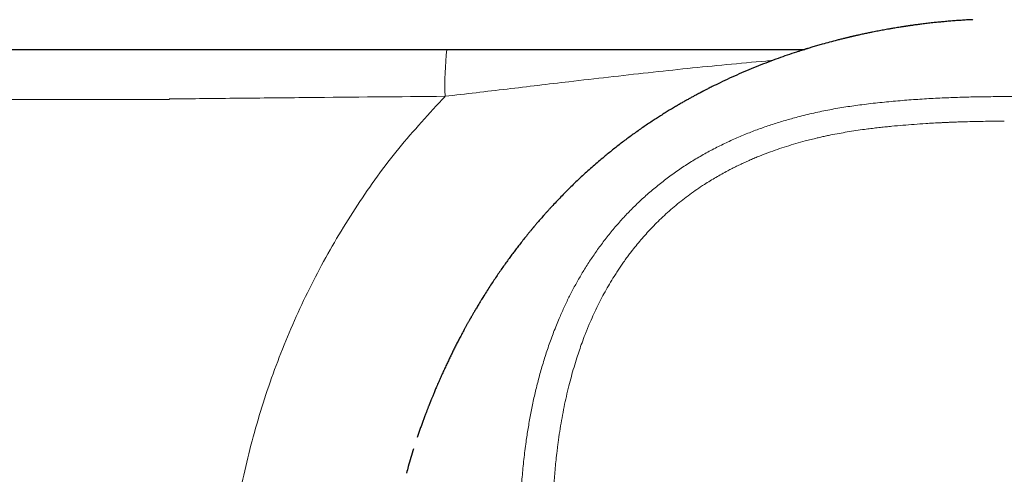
# Model space of a CAD drawing. Header units: millimetres. Extents: x 8 to 693, y 12 to 484.
# Tile 10 of 46: x 322 to 362, y 274 to 292. Entities that reach past the tile are written whole.
import ezdxf

# ---------------------------------------------------------------- set-up
doc = ezdxf.new("R2010")
doc.units = ezdxf.units.MM

msp = doc.modelspace()

# ---------------------------------------------------------------- linework, layer by layer
at = {"color": 7, "linetype": 'Continuous', "lineweight": 30}
msp.add_line((277.766, 290.942), (328.189, 290.942), dxfattribs=at)
at = {"color": 252, "linetype": 'Continuous', "lineweight": 0}
msp.add_line((328.093, 288.942), (277.581, 288.942), dxfattribs=at)
msp.add_arc((353.655, 289.503), 14.531, 174.3156, 181.7174, dxfattribs=at)
at = {"color": 7, "linetype": 'Continuous', "lineweight": 30}
for points, knots in [([(360.235, 292.136), (360.231, 292.135), (360.15, 292.132), (359.995, 292.123), (359.766, 292.109), (359.538, 292.093), (359.313, 292.075), (359.098, 292.056), (358.893, 292.036), (358.721, 292.019), (358.579, 292.003), (358.466, 291.99), (358.357, 291.978), (358.252, 291.965), (358.152, 291.952), (358.057, 291.94), (357.969, 291.928), (357.892, 291.918), (357.825, 291.908), (357.767, 291.9), (357.717, 291.893), (357.673, 291.887), (357.636, 291.881), (357.605, 291.877), (357.582, 291.873), (357.561, 291.87), (357.54, 291.867), (357.512, 291.863), (357.478, 291.858), (357.437, 291.851), (357.389, 291.844), (357.318, 291.833), (357.228, 291.818), (357.123, 291.801), (357.012, 291.782), (356.896, 291.762), (356.777, 291.741), (356.666, 291.721), (356.56, 291.701), (356.456, 291.681), (356.348, 291.66), (356.231, 291.637), (356.124, 291.615), (356.027, 291.595), (355.943, 291.577), (355.855, 291.559), (355.767, 291.539), (355.685, 291.521), (355.613, 291.505), (355.551, 291.491), (355.503, 291.48), (355.468, 291.472), (355.445, 291.467), (355.423, 291.462), (355.405, 291.457), (355.391, 291.454), (355.382, 291.452), (355.376, 291.451), (355.369, 291.449), (355.361, 291.447), (355.347, 291.444), (355.325, 291.439), (355.294, 291.431), (355.256, 291.422), (355.211, 291.411), (355.159, 291.399), (355.101, 291.385), (355.035, 291.368), (354.964, 291.351), (354.889, 291.332), (354.738, 291.293), (354.513, 291.233), (354.282, 291.17), (354.121, 291.124), (354.028, 291.097), (353.937, 291.07), (353.849, 291.044), (353.767, 291.02), (353.693, 290.997), (353.638, 290.98), (353.601, 290.969), (353.581, 290.963), (353.566, 290.958), (353.555, 290.954), (353.544, 290.951), (353.53, 290.947), (353.511, 290.941), (353.486, 290.933), (353.453, 290.922), (353.412, 290.91), (353.364, 290.894), (353.31, 290.877), (353.249, 290.857), (353.084, 290.803), (352.818, 290.714), (352.443, 290.582), (352.059, 290.439), (351.667, 290.287), (351.279, 290.128), (350.893, 289.962), (350.509, 289.79), (350.15, 289.621), (349.892, 289.494), (349.734, 289.415), (349.658, 289.376), (349.591, 289.342), (349.535, 289.313), (349.488, 289.289), (349.448, 289.268), (349.416, 289.252), (349.391, 289.238), (349.372, 289.229), (349.356, 289.22), (349.338, 289.21), (349.314, 289.198), (349.285, 289.183), (349.221, 289.149), (349.128, 289.098), (349.004, 289.031), (348.878, 288.961), (348.746, 288.887), (348.605, 288.807), (348.457, 288.721), (348.302, 288.63), (348.139, 288.532), (347.969, 288.428), (347.797, 288.32), (347.624, 288.21), (347.45, 288.096), (347.27, 287.977), (347.085, 287.851), (346.895, 287.719), (346.709, 287.587), (346.529, 287.456), (346.354, 287.326), (346.178, 287.192), (346.002, 287.056), (345.828, 286.919), (345.659, 286.782), (345.471, 286.628), (345.268, 286.456), (345.051, 286.268), (344.839, 286.079), (344.628, 285.886), (344.418, 285.689), (344.209, 285.488), (344.006, 285.288), (343.81, 285.089), (343.621, 284.892), (343.471, 284.732), (343.358, 284.61), (343.28, 284.525), (343.204, 284.44), (343.13, 284.358), (343.06, 284.279), (342.993, 284.203), (342.929, 284.129), (342.868, 284.059), (342.816, 283.998), (342.771, 283.946), (342.735, 283.902), (342.706, 283.868), (342.686, 283.844), (342.673, 283.829), (342.666, 283.821), (342.66, 283.813), (342.651, 283.803), (342.634, 283.783), (342.608, 283.751), (342.573, 283.709), (342.535, 283.662), (342.492, 283.611), (342.418, 283.519), (342.311, 283.387), (342.174, 283.213), (342.044, 283.045), (341.921, 282.883), (341.805, 282.728), (341.686, 282.567), (341.564, 282.398), (341.437, 282.219), (341.309, 282.035), (341.18, 281.846), (341.05, 281.652), (340.917, 281.449), (340.782, 281.237), (340.672, 281.062), (340.589, 280.928), (340.534, 280.837), (340.481, 280.75), (340.432, 280.668), (340.387, 280.593), (340.345, 280.523), (340.307, 280.457), (340.272, 280.397), (340.239, 280.341), (340.212, 280.293), (340.189, 280.253), (340.171, 280.222), (340.159, 280.2), (340.15, 280.186), (340.142, 280.171), (340.132, 280.153), (340.118, 280.128), (340.1, 280.097), (340.08, 280.061), (340.057, 280.02), (340.031, 279.975), (340.004, 279.926), (339.977, 279.877), (339.95, 279.827), (339.899, 279.735), (339.827, 279.602), (339.736, 279.429), (339.648, 279.262), (339.564, 279.099), (339.485, 278.941), (339.409, 278.788), (339.334, 278.636), (339.259, 278.479), (339.18, 278.313), (339.099, 278.137), (339.017, 277.957), (338.934, 277.773), (338.852, 277.584), (338.785, 277.43), (338.736, 277.312), (338.704, 277.237), (338.675, 277.166), (338.648, 277.1), (338.622, 277.039), (338.6, 276.985), (338.581, 276.937), (338.565, 276.896), (338.55, 276.859), (338.537, 276.825), (338.525, 276.797), (338.517, 276.775), (338.51, 276.758), (338.503, 276.74), (338.494, 276.717), (338.481, 276.686), (338.467, 276.648), (338.45, 276.606), (338.433, 276.56), (338.414, 276.511), (338.393, 276.457), (338.37, 276.398), (338.347, 276.334), (338.311, 276.241), (338.267, 276.119), (338.21, 275.964), (338.153, 275.805), (338.097, 275.643), (338.052, 275.512), (338.027, 275.436), (338.019, 275.412)], [0, 0, 0, 0, 0.000369, 0.007811, 0.014992, 0.022591, 0.029874, 0.036842, 0.043493, 0.049829, 0.053628, 0.057303, 0.060855, 0.064283, 0.067588, 0.070734, 0.073614, 0.076221, 0.078328, 0.080215, 0.08188, 0.083325, 0.08455, 0.085553, 0.086366, 0.086928, 0.087612, 0.088533, 0.089689, 0.091081, 0.092709, 0.094572, 0.098291, 0.101874, 0.105305, 0.109662, 0.113745, 0.117555, 0.121092, 0.124574, 0.128326, 0.132354, 0.136656, 0.139501, 0.142455, 0.145518, 0.148688, 0.151744, 0.154117, 0.156295, 0.158277, 0.159144, 0.159967, 0.160746, 0.161431, 0.16192, 0.16221, 0.162382, 0.162609, 0.162897, 0.163247, 0.164112, 0.165214, 0.166574, 0.168178, 0.170025, 0.172117, 0.174452, 0.177032, 0.179743, 0.182451, 0.193241, 0.203967, 0.207325, 0.210676, 0.214022, 0.217246, 0.220205, 0.222891, 0.225312, 0.22619, 0.226953, 0.2275, 0.227829, 0.228174, 0.228679, 0.229357, 0.230206, 0.231443, 0.232925, 0.234651, 0.236621, 0.238836, 0.24128, 0.254599, 0.267865, 0.282337, 0.296745, 0.31109, 0.325376, 0.339608, 0.353786, 0.365485, 0.368543, 0.371466, 0.374052, 0.376076, 0.37783, 0.379314, 0.38053, 0.381476, 0.382152, 0.382623, 0.383306, 0.384204, 0.385314, 0.386514, 0.391341, 0.3958, 0.400402, 0.405396, 0.410615, 0.416114, 0.421895, 0.42796, 0.434313, 0.440953, 0.447295, 0.453881, 0.460712, 0.467789, 0.475113, 0.482684, 0.48937, 0.496238, 0.503283, 0.510334, 0.517303, 0.524191, 0.531, 0.540232, 0.549317, 0.558255, 0.567049, 0.576388, 0.585564, 0.594582, 0.603444, 0.612155, 0.620719, 0.624441, 0.628136, 0.631804, 0.635421, 0.638809, 0.641933, 0.645276, 0.648253, 0.650863, 0.653106, 0.654899, 0.656361, 0.657492, 0.657911, 0.658256, 0.658528, 0.658906, 0.659606, 0.661174, 0.662976, 0.665011, 0.667277, 0.669645, 0.676885, 0.684416, 0.692242, 0.698802, 0.705561, 0.712547, 0.719843, 0.727456, 0.735385, 0.743153, 0.751205, 0.759542, 0.768163, 0.777071, 0.780715, 0.784393, 0.787904, 0.791171, 0.794195, 0.796974, 0.79951, 0.802018, 0.80423, 0.806147, 0.807769, 0.809095, 0.80986, 0.81043, 0.810918, 0.811655, 0.812658, 0.813927, 0.815462, 0.817103, 0.818968, 0.821002, 0.823033, 0.825048, 0.827046, 0.834264, 0.841261, 0.848036, 0.854591, 0.860923, 0.86704, 0.87296, 0.87922, 0.885823, 0.892769, 0.900059, 0.907174, 0.91459, 0.922308, 0.925409, 0.928372, 0.931144, 0.933725, 0.936115, 0.938312, 0.940044, 0.941634, 0.943084, 0.944392, 0.945554, 0.946407, 0.946903, 0.947556, 0.948482, 0.949682, 0.951155, 0.952902, 0.954621, 0.956542, 0.958666, 0.960992, 0.963515, 0.966078, 0.972005, 0.977771, 0.984425, 0.990852, 0.99705, 1, 1, 1, 1]), ([(328.189, 290.942), (328.874, 290.942), (330.243, 290.942), (332.297, 290.942), (334.474, 290.942), (336.774, 290.942), (338.389, 290.942), (339.196, 290.942)], [0, 0, 0, 0, 0.186664, 0.373331, 0.559999, 0.780001, 1, 1, 1, 1]), ([(339.196, 290.942), (339.359, 290.942), (339.684, 290.942), (340.171, 290.942), (340.656, 290.942), (341.138, 290.942), (341.616, 290.942), (342.089, 290.942), (342.557, 290.942), (343.024, 290.942), (343.518, 290.942), (344.04, 290.942), (344.589, 290.942), (345.136, 290.942), (345.681, 290.942), (346.224, 290.942), (346.764, 290.942), (347.301, 290.942), (347.836, 290.942), (348.367, 290.942), (348.894, 290.942), (349.418, 290.942), (349.928, 290.942), (350.424, 290.942), (350.906, 290.942), (351.384, 290.942), (351.858, 290.942), (352.337, 290.942), (352.822, 290.942), (353.217, 290.942), (353.447, 290.942), (353.514, 290.942)], [0, 0, 0, 0, 0.032266, 0.064431, 0.096512, 0.128526, 0.160488, 0.191844, 0.223176, 0.254497, 0.285816, 0.323111, 0.36043, 0.397786, 0.435187, 0.472629, 0.510101, 0.547592, 0.58509, 0.622581, 0.660052, 0.697489, 0.734877, 0.77007, 0.805193, 0.84025, 0.875279, 0.910293, 0.947421, 0.984549, 1, 1, 1, 1]), ([(328.101, 288.962), (328.101, 288.958), (328.1, 288.95), (328.096, 288.944), (328.094, 288.941)], [0, 0, 0, 0, 0.558951, 1, 1, 1, 1]), ([(337.87, 274.956), (337.834, 274.838), (337.76, 274.601), (337.665, 274.276), (337.609, 274.068), (337.586, 273.98)], [0, 0, 0, 0, 0.365313, 0.73075, 1, 1, 1, 1])]:
    msp.add_open_spline(points, degree=3, knots=knots, dxfattribs=at)
at = {"color": 252, "linetype": 'Continuous', "lineweight": 0}
for points, knots in [([(352.225, 290.5), (352.139, 290.493), (351.537, 290.443), (350.409, 290.339), (348.838, 290.184), (347.262, 290.015), (345.679, 289.837), (344.206, 289.666), (342.85, 289.506), (341.611, 289.358), (340.372, 289.212), (339.544, 289.115), (339.131, 289.067)], [0, 0, 0, 0, 0.020847, 0.145443, 0.26752, 0.389605, 0.510984, 0.630993, 0.72422, 0.816658, 0.9085, 1, 1, 1, 1]), ([(339.131, 289.067), (337.294, 289.051), (334.537, 289.027), (330.862, 288.99), (329.025, 288.971), (328.106, 288.962)], [0, 0, 0, 0, 0.499916, 0.749967, 1, 1, 1, 1]), ([(331.254, 258.844), (331.023, 259.592), (330.554, 261.11), (330.321, 263.579), (330.22, 266.177), (330.317, 268.903), (330.621, 271.673), (331.158, 274.429), (331.926, 277.139), (332.926, 279.778), (334.15, 282.318), (335.592, 284.731), (337.233, 287.009), (338.499, 288.38), (339.132, 289.066)], [0, 0, 0, 0, 0.072429, 0.146932, 0.227285, 0.311611, 0.397419, 0.483312, 0.56948, 0.656042, 0.742474, 0.828431, 0.914225, 1, 1, 1, 1]), ([(361.5, 289.055), (361.262, 289.054), (360.788, 289.053), (360.076, 289.04), (359.366, 289.018), (358.658, 288.985), (357.949, 288.941), (357.237, 288.886), (356.521, 288.819), (355.829, 288.739), (355.162, 288.644), (354.521, 288.533), (353.877, 288.4), (353.279, 288.254), (352.729, 288.102), (352.228, 287.946), (351.732, 287.776), (351.236, 287.587), (350.74, 287.379), (350.245, 287.149), (349.756, 286.9), (349.275, 286.632), (348.804, 286.343), (348.345, 286.035), (347.902, 285.708), (347.474, 285.365), (347.062, 285.006), (346.676, 284.638), (346.315, 284.265), (345.976, 283.885), (345.652, 283.493), (345.343, 283.088), (345.049, 282.674), (344.778, 282.259), (344.528, 281.846), (344.298, 281.436), (344.082, 281.02), (343.881, 280.6), (343.676, 280.136), (343.47, 279.627), (343.269, 279.073), (343.087, 278.516), (342.924, 277.959), (342.78, 277.405), (342.654, 276.857), (342.545, 276.314), (342.449, 275.771), (342.359, 275.176), (342.278, 274.528), (342.21, 273.829), (342.16, 273.131), (342.128, 272.434), (342.112, 271.736), (342.113, 271.038), (342.129, 270.316), (342.159, 269.575), (342.201, 268.817), (342.243, 268.063), (342.285, 267.311), (342.328, 266.558), (342.372, 265.803), (342.43, 264.838), (342.502, 263.662), (342.589, 262.272), (342.651, 261.343), (342.683, 260.878)], [0, 0, 0, 0, 0.017166, 0.034321, 0.051415, 0.068477, 0.085567, 0.102744, 0.120062, 0.13754, 0.153067, 0.168748, 0.184603, 0.2006, 0.213233, 0.225892, 0.238554, 0.251219, 0.264336, 0.277521, 0.290804, 0.304169, 0.317578, 0.330994, 0.344393, 0.357749, 0.371053, 0.384337, 0.396746, 0.409192, 0.421678, 0.434177, 0.446659, 0.459096, 0.470752, 0.48234, 0.493877, 0.505383, 0.516874, 0.531501, 0.546115, 0.560662, 0.575081, 0.589336, 0.603202, 0.616962, 0.630642, 0.644249, 0.661817, 0.679273, 0.696633, 0.713949, 0.731276, 0.74863, 0.765904, 0.784996, 0.803808, 0.822475, 0.841107, 0.859777, 0.878471, 0.897161, 0.931399, 0.96563, 1, 1, 1, 1]), ([(361.5, 289.058), (361.852, 289.056), (362.557, 289.052), (363.616, 289.018), (364.557, 288.97), (365.381, 288.916), (365.891, 288.874), (366.208, 288.844), (366.332, 288.832), (366.456, 288.819), (366.568, 288.808), (366.698, 288.794), (366.848, 288.776), (367.065, 288.75), (367.324, 288.717), (367.629, 288.674), (367.95, 288.624), (368.288, 288.566), (368.642, 288.499), (369.011, 288.422), (369.4, 288.333), (369.808, 288.231), (370.234, 288.113), (370.622, 287.994), (370.969, 287.879), (371.192, 287.801), (371.338, 287.747), (371.408, 287.721), (371.477, 287.695), (371.547, 287.669), (371.616, 287.642), (371.687, 287.614), (371.879, 287.538), (372.184, 287.41), (372.594, 287.225), (372.98, 287.036), (373.344, 286.845), (373.683, 286.654), (373.999, 286.464), (374.292, 286.278), (374.564, 286.094), (374.819, 285.914), (375.056, 285.737), (375.275, 285.566), (375.476, 285.403), (375.659, 285.248), (375.83, 285.098), (375.989, 284.954), (376.129, 284.823), (376.229, 284.726), (376.283, 284.673), (376.302, 284.655), (376.307, 284.649), (376.313, 284.644), (376.318, 284.638), (376.324, 284.633), (376.428, 284.53), (376.623, 284.33), (376.898, 284.03), (377.151, 283.735), (377.384, 283.448), (377.598, 283.169), (377.792, 282.901), (377.97, 282.644), (378.137, 282.391), (378.314, 282.108), (378.504, 281.788), (378.703, 281.431), (378.854, 281.141), (378.963, 280.92), (379.034, 280.774), (379.104, 280.625), (379.172, 280.476), (379.239, 280.325), (379.352, 280.063), (379.507, 279.684), (379.694, 279.179), (379.869, 278.656), (380.031, 278.117), (380.167, 277.612), (380.28, 277.145), (380.374, 276.719), (380.47, 276.236), (380.544, 275.808), (380.589, 275.514), (380.605, 275.407), (380.61, 275.377), (380.614, 275.348), (380.618, 275.318), (380.623, 275.288), (380.627, 275.258), (380.64, 275.167), (380.661, 275.008), (380.691, 274.775), (380.72, 274.522), (380.748, 274.25), (380.776, 273.959), (380.802, 273.649), (380.825, 273.319), (380.845, 272.985), (380.861, 272.649), (380.873, 272.31), (380.881, 271.957), (380.886, 271.605), (380.887, 271.254), (380.884, 270.921), (380.88, 270.686), (380.876, 270.553), (380.875, 270.511), (380.874, 270.468), (380.873, 270.426), (380.871, 270.383), (380.862, 270.077), (380.837, 269.508), (380.799, 268.816), (380.775, 268.383), (380.765, 268.211), (380.762, 268.157), (380.759, 268.103), (380.756, 268.049), (380.753, 267.999), (380.749, 267.924), (380.743, 267.821), (380.735, 267.682), (380.725, 267.512), (380.714, 267.306), (380.7, 267.061), (380.685, 266.795), (380.668, 266.508), (380.654, 266.262), (380.643, 266.063), (380.634, 265.917), (380.625, 265.766), (380.617, 265.625), (380.602, 265.381), (380.57, 264.836), (380.518, 263.982), (380.453, 262.937), (380.386, 261.904), (380.34, 261.218), (380.317, 260.878)], [0, 0, 0, 0, 0.025421, 0.050944, 0.076571, 0.093545, 0.110568, 0.113569, 0.116572, 0.119577, 0.122571, 0.124687, 0.12899, 0.133487, 0.140477, 0.147889, 0.155724, 0.163981, 0.172661, 0.181764, 0.191288, 0.201504, 0.212167, 0.223275, 0.23085, 0.238618, 0.240389, 0.24217, 0.24396, 0.24576, 0.247569, 0.249389, 0.251218, 0.262541, 0.273406, 0.283812, 0.293757, 0.303242, 0.312111, 0.320537, 0.328521, 0.336062, 0.343286, 0.350052, 0.356359, 0.362207, 0.367597, 0.372997, 0.377842, 0.381647, 0.383186, 0.383381, 0.383575, 0.383767, 0.383958, 0.384148, 0.384336, 0.394705, 0.404645, 0.414156, 0.423239, 0.431894, 0.439979, 0.447652, 0.454915, 0.462338, 0.472324, 0.482399, 0.492563, 0.496581, 0.500612, 0.504658, 0.508718, 0.512791, 0.516878, 0.529901, 0.543234, 0.556882, 0.570844, 0.585119, 0.595788, 0.606627, 0.617635, 0.632424, 0.639025, 0.639769, 0.640514, 0.64126, 0.642007, 0.642754, 0.643502, 0.644251, 0.64962, 0.655462, 0.661777, 0.668565, 0.675827, 0.683562, 0.691772, 0.700456, 0.708491, 0.716893, 0.725662, 0.734799, 0.743143, 0.751771, 0.759599, 0.760641, 0.761686, 0.762735, 0.763788, 0.764845, 0.765905, 0.786579, 0.807268, 0.817468, 0.818804, 0.82014, 0.821476, 0.822812, 0.824148, 0.825231, 0.828392, 0.831834, 0.835559, 0.841093, 0.847152, 0.853736, 0.860845, 0.86848, 0.872006, 0.875633, 0.879362, 0.88318, 0.886094, 0.897505, 0.923595, 0.949374, 0.974842, 1, 1, 1, 1]), ([(361.5, 288.072), (361.372, 288.072), (361.12, 288.07), (360.747, 288.066), (360.386, 288.06), (360.037, 288.051), (359.74, 288.043), (359.494, 288.034), (359.343, 288.028), (359.243, 288.024), (359.192, 288.021), (359.141, 288.019), (359.091, 288.017), (359.039, 288.014), (358.899, 288.007), (358.671, 287.995), (358.308, 287.974), (357.899, 287.946), (357.447, 287.91), (357.11, 287.879), (356.887, 287.857), (356.773, 287.846), (356.659, 287.834), (356.54, 287.821), (356.375, 287.802), (356.164, 287.777), (355.879, 287.74), (355.565, 287.695), (355.223, 287.641), (354.891, 287.583), (354.642, 287.536), (354.474, 287.501), (354.382, 287.482), (354.291, 287.462), (354.2, 287.443), (354.107, 287.421), (353.964, 287.388), (353.772, 287.341), (353.487, 287.268), (353.158, 287.176), (352.786, 287.063), (352.422, 286.942), (352.064, 286.814), (351.765, 286.698), (351.524, 286.599), (351.337, 286.518), (351.152, 286.436), (350.969, 286.352), (350.789, 286.265), (350.611, 286.176), (350.414, 286.074), (350.198, 285.956), (349.963, 285.823), (349.731, 285.684), (349.478, 285.525), (349.206, 285.343), (348.918, 285.138), (348.636, 284.924), (348.361, 284.702), (348.094, 284.474), (347.837, 284.239), (347.597, 284.007), (347.374, 283.778), (347.166, 283.553), (346.964, 283.322), (346.766, 283.085), (346.596, 282.87), (346.452, 282.679), (346.331, 282.514), (346.215, 282.349), (346.103, 282.185), (345.995, 282.021), (345.861, 281.811), (345.704, 281.552), (345.528, 281.243), (345.359, 280.928), (345.198, 280.605), (345.043, 280.276), (344.936, 280.031), (344.869, 279.873), (344.841, 279.805), (344.813, 279.736), (344.786, 279.668), (344.758, 279.599), (344.697, 279.443), (344.61, 279.211), (344.5, 278.9), (344.393, 278.576), (344.285, 278.227), (344.179, 277.851), (344.077, 277.46), (343.98, 277.052), (343.889, 276.628), (343.807, 276.196), (343.732, 275.755), (343.685, 275.438), (343.658, 275.246), (343.65, 275.182), (343.641, 275.119), (343.633, 275.055), (343.625, 274.991), (343.617, 274.926), (343.597, 274.765), (343.57, 274.518), (343.537, 274.185), (343.513, 273.905), (343.495, 273.668), (343.482, 273.473), (343.47, 273.276), (343.46, 273.082), (343.451, 272.892), (343.441, 272.635), (343.432, 272.306), (343.426, 271.899), (343.427, 271.484), (343.432, 271.06), (343.44, 270.763), (343.445, 270.595), (343.446, 270.561), (343.448, 270.525), (343.449, 270.489), (343.45, 270.453), (343.452, 270.416), (343.454, 270.356), (343.457, 270.271), (343.462, 270.154), (343.468, 270.026), (343.475, 269.885), (343.481, 269.747), (343.488, 269.612), (343.493, 269.519), (343.496, 269.464), (343.497, 269.452), (343.497, 269.445), (343.497, 269.438), (343.498, 269.422), (343.5, 269.394), (343.502, 269.353), (343.505, 269.303), (343.508, 269.246), (343.512, 269.18), (343.516, 269.106), (343.52, 269.024), (343.525, 268.933), (343.531, 268.835), (343.537, 268.724), (343.544, 268.601), (343.549, 268.501), (343.553, 268.43), (343.555, 268.392), (343.557, 268.354), (343.56, 268.315), (343.561, 268.281), (343.568, 268.161), (343.58, 267.955), (343.599, 267.611), (343.622, 267.222), (343.647, 266.79), (343.666, 266.474), (343.678, 266.272), (343.683, 266.18), (343.689, 266.089), (343.695, 265.996), (343.701, 265.898), (343.71, 265.747), (343.722, 265.543), (343.742, 265.234), (343.764, 264.871), (343.791, 264.455), (343.817, 264.049), (343.843, 263.651), (343.869, 263.262), (343.894, 262.888), (343.919, 262.53), (343.943, 262.187), (343.966, 261.851), (343.99, 261.524), (344.006, 261.308), (344.013, 261.201)], [0, 0, 0, 0, 0.00973, 0.019171, 0.028322, 0.037184, 0.045758, 0.050896, 0.055925, 0.057224, 0.058515, 0.0598, 0.061076, 0.062345, 0.063734, 0.071754, 0.07966, 0.091421, 0.102921, 0.114162, 0.117087, 0.119994, 0.122883, 0.12576, 0.129094, 0.13556, 0.141916, 0.150915, 0.159687, 0.168235, 0.176561, 0.178961, 0.181343, 0.183706, 0.18605, 0.188376, 0.190989, 0.19723, 0.203427, 0.213393, 0.223251, 0.233005, 0.242663, 0.25223, 0.257435, 0.262611, 0.267758, 0.272878, 0.277973, 0.283043, 0.288089, 0.294992, 0.301855, 0.308738, 0.315728, 0.324792, 0.333847, 0.342901, 0.351963, 0.361041, 0.369948, 0.378878, 0.386746, 0.394643, 0.402576, 0.41055, 0.41857, 0.423848, 0.429149, 0.434423, 0.439506, 0.444605, 0.44972, 0.458899, 0.46814, 0.477452, 0.486839, 0.496308, 0.505865, 0.507784, 0.509707, 0.511633, 0.513563, 0.515498, 0.517437, 0.526632, 0.534923, 0.543293, 0.553365, 0.563558, 0.573876, 0.585076, 0.59643, 0.607942, 0.619619, 0.631464, 0.633143, 0.634825, 0.636509, 0.638196, 0.639886, 0.641578, 0.643273, 0.65264, 0.661073, 0.669572, 0.674662, 0.679777, 0.684916, 0.69008, 0.695062, 0.699845, 0.710257, 0.720891, 0.731749, 0.742834, 0.754146, 0.755047, 0.755961, 0.756888, 0.757829, 0.758782, 0.759749, 0.76073, 0.763493, 0.766357, 0.769897, 0.773578, 0.777401, 0.780722, 0.784143, 0.784756, 0.784973, 0.785139, 0.785318, 0.78551, 0.786387, 0.787479, 0.788775, 0.790274, 0.791977, 0.793919, 0.796073, 0.798438, 0.801013, 0.803799, 0.807107, 0.81067, 0.811645, 0.812638, 0.813648, 0.814676, 0.815657, 0.816301, 0.824096, 0.831796, 0.843282, 0.854551, 0.865603, 0.868005, 0.870396, 0.872778, 0.875148, 0.877611, 0.880433, 0.887031, 0.893552, 0.904598, 0.915414, 0.926002, 0.93636, 0.946491, 0.956392, 0.965519, 0.974443, 0.983165, 0.991683, 1, 1, 1, 1])]:
    msp.add_open_spline(points, degree=3, knots=knots, dxfattribs=at)

doc.saveas('drawing.dxf')
